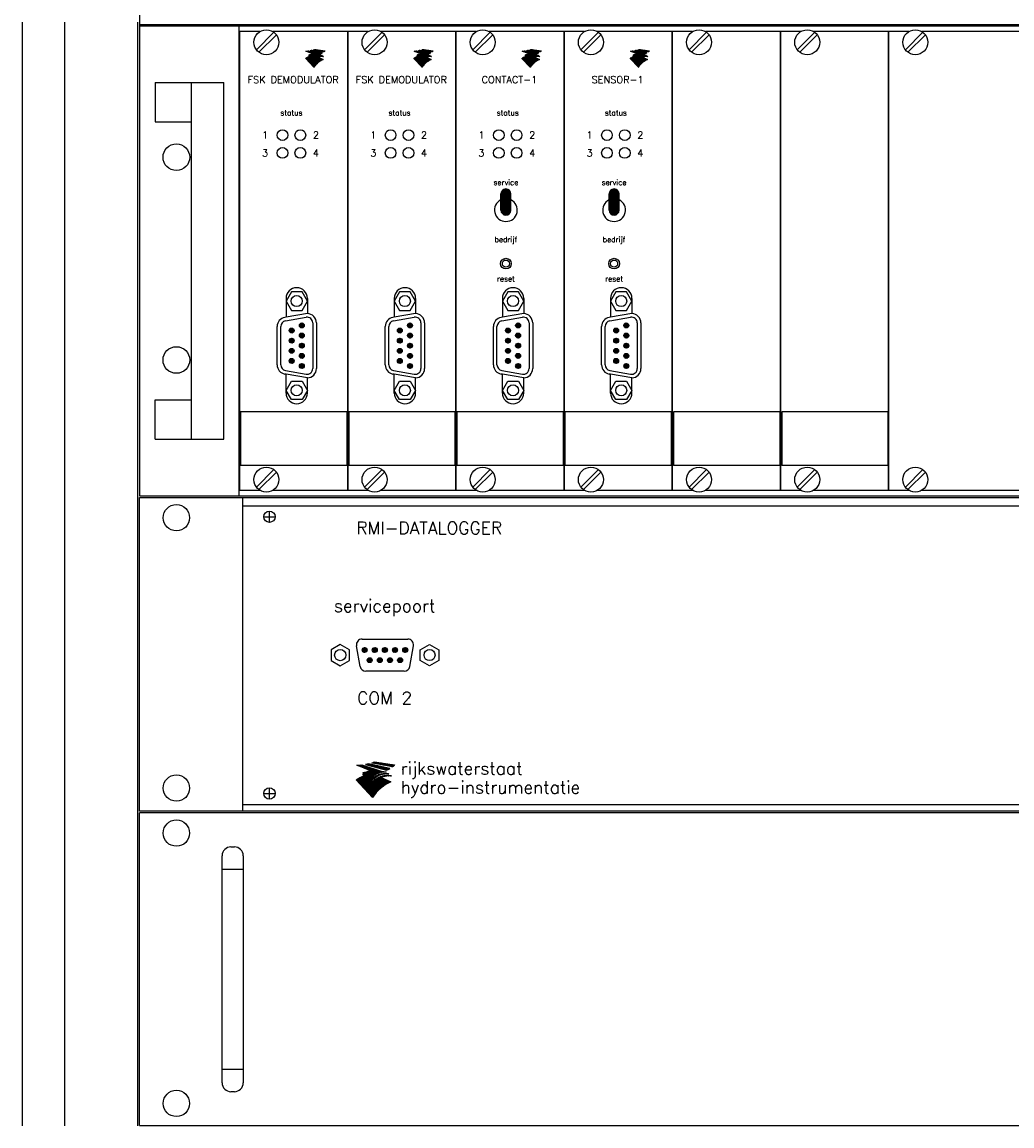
# Model space of a CAD drawing. Extents: x 0 to 599, y 0 to 420.
# Tile 4 of 10: x 85 to 141, y 299 to 361. Entities that reach past the tile are written whole.
import ezdxf
from ezdxf.enums import TextEntityAlignment as Align

# ---------------------------------------------------------------- set-up
doc = ezdxf.new("R2010")
doc.units = 0
doc.header["$MEASUREMENT"] = 0
doc.linetypes.add('HART', pattern=[11.25, 7.5, -1.25, 1.25, -1.25])
doc.layers.get('0').update_dxf_attribs({"linetype": 'CONTINUOUS'})
for name, color, linetype in [('L018', 7, 'CONTINUOUS'), ('L025', 4, 'CONTINUOUS'), ('L035', 2, 'CONTINUOUS'), ('T018', 7, 'CONTINUOUS')]:
    doc.layers.add(name, color=color, linetype=linetype)
doc.styles.add('ROMAND', font='ROMAND.shx')

# ---------------------------------------------------------------- blocks, each defined once
blk = doc.blocks.new('*X13')
at = {"color": 0}
for p, q in [((101.74, 137.09), (102.51, 137.86)), ((101.77, 137.41), (102.19, 137.83)), ((101.8, 136.87), (102.73, 137.8)), ((101.92, 136.71), (102.89, 137.68)), ((102.08, 136.58), (103.02, 137.52)), ((102.28, 136.5), (103.1, 137.32)), ((102.56, 136.51), (103.09, 137.04))]:
    blk.add_line(p, q, dxfattribs=at)
blk = doc.blocks.new('*X6')
at = {"color": 0}
for p, q in [((122.38, 22.4), (122.44, 22.45)), ((122.49, 22.37), (122.61, 22.48)), ((122.61, 22.34), (122.78, 22.52)), ((122.72, 22.31), (122.96, 22.55)), ((122.83, 22.28), (123.14, 22.59)), ((122.94, 22.25), (123.33, 22.64)), ((123.05, 22.22), (123.47, 22.64)), ((123.16, 22.18), (123.58, 22.61)), ((123.27, 22.15), (123.7, 22.58)), ((123.38, 22.12), (123.81, 22.56)), ((123.49, 22.09), (123.93, 22.53)), ((123.6, 22.06), (124.04, 22.5)), ((123.71, 22.03), (124.16, 22.48)), ((123.82, 22), (124.28, 22.45)), ((123.94, 21.97), (124.39, 22.43)), ((124.05, 21.94), (124.51, 22.4)), ((124.16, 21.91), (124.62, 22.37)), ((124.27, 21.88), (124.74, 22.35)), ((124.38, 21.85), (124.85, 22.32)), ((124.49, 21.82), (124.97, 22.29)), ((124.6, 21.79), (125.08, 22.27)), ((124.71, 21.76), (125.2, 22.24)), ((124.82, 21.73), (125.31, 22.22)), ((124.93, 21.7), (125.43, 22.19)), ((125.04, 21.66), (125.54, 22.16)), ((125.15, 21.63), (125.66, 22.14)), ((125.27, 21.6), (125.77, 22.11)), ((125.38, 21.57), (125.89, 22.08)), ((125.49, 21.54), (126, 22.06)), ((125.6, 21.51), (126.12, 22.03)), ((125.71, 21.48), (126.23, 22.01)), ((125.82, 21.45), (126.35, 21.98)), ((125.93, 21.42), (126.46, 21.95)), ((126.04, 21.39), (126.58, 21.93)), ((126.15, 21.36), (126.69, 21.9)), ((126.26, 21.33), (126.81, 21.87)), ((126.37, 21.3), (126.92, 21.85)), ((126.48, 21.27), (127.04, 21.82)), ((126.6, 21.24), (127.15, 21.8)), ((126.71, 21.21), (127.27, 21.77)), ((126.82, 21.18), (127.38, 21.74)), ((126.93, 21.14), (127.5, 21.72)), ((127.04, 21.11), (127.62, 21.69)), ((127.15, 21.08), (127.73, 21.66)), ((127.26, 21.05), (127.85, 21.64)), ((127.37, 21.02), (127.96, 21.61)), ((127.48, 20.99), (128.08, 21.59)), ((127.59, 20.96), (128.19, 21.56)), ((127.7, 20.93), (128.31, 21.53)), ((127.81, 20.9), (128.42, 21.51)), ((127.93, 20.87), (128.54, 21.48)), ((128.04, 20.84), (128.65, 21.45)), ((128.15, 20.81), (128.77, 21.43)), ((128.26, 20.78), (128.88, 21.4)), ((128.37, 20.75), (129, 21.38)), ((128.48, 20.72), (129.11, 21.35)), ((128.59, 20.69), (129.23, 21.32)), ((128.7, 20.66), (129.34, 21.3)), ((128.81, 20.62), (129.46, 21.27)), ((128.92, 20.59), (129.57, 21.24)), ((129.03, 20.56), (129.69, 21.22)), ((129.24, 20.63), (129.8, 21.19)), ((129.5, 20.75), (129.92, 21.17)), ((129.79, 20.89), (130.03, 21.14)), ((130.1, 21.07), (130.15, 21.11))]:
    blk.add_line(p, q, dxfattribs=at)
blk = doc.blocks.new('*X7')
at = {"color": 0}
for p, q in [((124.46, 22.92), (124.55, 23.01)), ((124.58, 22.9), (124.79, 23.11)), ((124.7, 22.88), (125.06, 23.23)), ((124.82, 22.86), (125.23, 23.27)), ((124.94, 22.83), (125.35, 23.25)), ((125.06, 22.81), (125.48, 23.23)), ((125.18, 22.79), (125.6, 23.21)), ((125.3, 22.77), (125.72, 23.19)), ((125.42, 22.74), (125.85, 23.17)), ((125.54, 22.72), (125.97, 23.16)), ((125.65, 22.7), (126.09, 23.14)), ((125.77, 22.68), (126.22, 23.12)), ((125.89, 22.66), (126.34, 23.1)), ((126.01, 22.63), (126.46, 23.08)), ((126.13, 22.61), (126.58, 23.06)), ((126.25, 22.59), (126.71, 23.05)), ((126.37, 22.57), (126.83, 23.03)), ((126.49, 22.54), (126.95, 23.01)), ((126.61, 22.52), (127.08, 22.99)), ((126.73, 22.5), (127.2, 22.97)), ((126.85, 22.48), (127.32, 22.95)), ((126.97, 22.46), (127.44, 22.93)), ((127.08, 22.43), (127.57, 22.92)), ((127.2, 22.41), (127.69, 22.9)), ((127.32, 22.39), (127.81, 22.88)), ((127.44, 22.37), (127.94, 22.86)), ((127.56, 22.34), (128.06, 22.84)), ((127.68, 22.32), (128.18, 22.82)), ((127.8, 22.3), (128.31, 22.8)), ((127.92, 22.28), (128.43, 22.79)), ((128.04, 22.25), (128.55, 22.77)), ((128.16, 22.23), (128.67, 22.75)), ((128.28, 22.21), (128.8, 22.73)), ((128.4, 22.19), (128.92, 22.71)), ((128.51, 22.17), (129.04, 22.69)), ((128.63, 22.14), (129.17, 22.68)), ((128.75, 22.12), (129.29, 22.66)), ((128.87, 22.1), (129.41, 22.64)), ((128.99, 22.08), (129.53, 22.62)), ((129.11, 22.05), (129.66, 22.6)), ((129.23, 22.03), (129.78, 22.58)), ((129.35, 22.01), (129.9, 22.56)), ((129.47, 21.99), (130.03, 22.55)), ((129.59, 21.96), (130.15, 22.53)), ((129.71, 21.94), (130.27, 22.51)), ((129.82, 21.92), (130.39, 22.49)), ((129.94, 21.9), (130.52, 22.47)), ((130.06, 21.88), (130.64, 22.45)), ((130.18, 21.85), (130.76, 22.43)), ((130.3, 21.83), (130.89, 22.42)), ((130.42, 21.81), (131.01, 22.4)), ((130.54, 21.79), (131.13, 22.38)), ((130.66, 21.76), (131.26, 22.36)), ((130.78, 21.74), (131.38, 22.34)), ((130.9, 21.72), (131.5, 22.32)), ((131.02, 21.7), (131.62, 22.31)), ((131.46, 22), (131.75, 22.29))]:
    blk.add_line(p, q, dxfattribs=at)
blk = doc.blocks.new('*X8')
at = {"color": 0}
for p, q in [((0.41, 10.45), (0.43, 10.47)), ((0.51, 10.41), (0.57, 10.47)), ((0.61, 10.37), (0.71, 10.47)), ((0.71, 10.33), (0.85, 10.47)), ((0.81, 10.29), (1, 10.47)), ((0.91, 10.25), (1.15, 10.48)), ((1.02, 10.21), (1.29, 10.49)), ((1.12, 10.17), (1.44, 10.49)), ((1.22, 10.13), (1.59, 10.5)), ((1.32, 10.09), (1.75, 10.52)), ((1.42, 10.04), (1.9, 10.53)), ((1.52, 10), (2.03, 10.52)), ((1.62, 9.96), (2.14, 10.48)), ((1.72, 9.92), (2.25, 10.45)), ((1.82, 9.88), (2.35, 10.41)), ((1.92, 9.84), (2.46, 10.38)), ((2.02, 9.8), (2.57, 10.35)), ((2.12, 9.76), (2.67, 10.31)), ((2.22, 9.72), (2.78, 10.28)), ((2.32, 9.68), (2.89, 10.24)), ((2.39, 7.2), (2.73, 7.54)), ((2.4, 7.35), (2.57, 7.52)), ((2.41, 7.5), (2.42, 7.51)), ((2.42, 7.79), (2.77, 8.14)), ((2.43, 9.64), (2.99, 10.21)), ((2.43, 7.94), (2.61, 8.13)), ((2.44, 8.09), (2.46, 8.12)), ((2.52, 7.19), (2.89, 7.56)), ((2.53, 9.6), (3.1, 10.17)), ((2.56, 7.79), (2.94, 8.17)), ((2.63, 9.56), (3.21, 10.14)), ((2.67, 7.2), (3.06, 7.59)), ((2.71, 7.8), (3.11, 8.2)), ((2.73, 9.52), (3.31, 10.1)), ((2.83, 9.48), (3.42, 10.07)), ((2.83, 7.21), (3.24, 7.63)), ((2.86, 7.81), (3.29, 8.24)), ((2.93, 9.43), (3.53, 10.03)), ((2.98, 7.23), (3.43, 7.67)), ((3.03, 9.39), (3.63, 10)), ((3.03, 7.84), (3.48, 8.29)), ((3.13, 9.35), (3.74, 9.96)), ((3.14, 7.25), (3.63, 7.73)), ((3.2, 7.87), (3.69, 8.35)), ((3.23, 9.31), (3.85, 9.93)), ((3.26, 6.51), (3.93, 7.18)), ((3.32, 7.28), (3.85, 7.81)), ((3.33, 9.27), (3.95, 9.89)), ((3.39, 7.91), (3.91, 8.44)), ((3.43, 9.23), (4.06, 9.86)), ((3.44, 6.55), (4.15, 7.26)), ((3.51, 7.33), (4.08, 7.9)), ((3.53, 9.19), (4.17, 9.82)), ((3.59, 7.97), (4.17, 8.55)), ((3.63, 9.15), (4.27, 9.79)), ((3.64, 6.61), (4.38, 7.35)), ((3.72, 7.4), (4.34, 8.02)), ((3.74, 9.11), (4.38, 9.75)), ((3.81, 8.05), (4.46, 8.71)), ((3.84, 9.07), (4.49, 9.72)), ((3.85, 6.68), (4.64, 7.47)), ((3.94, 9.03), (4.59, 9.68)), ((3.94, 7.47), (4.63, 8.17)), ((4.04, 8.99), (4.7, 9.65)), ((4.06, 8.16), (5.34, 9.44)), ((4.08, 6.76), (4.94, 7.62)), ((4.14, 8.95), (4.81, 9.61)), ((4.17, 7.57), (4.95, 8.35)), ((4.24, 8.91), (4.91, 9.58)), ((4.33, 6.88), (5.28, 7.82)), ((4.34, 8.87), (5.02, 9.54)), ((4.35, 8.31), (5.45, 9.41)), ((4.44, 8.82), (5.13, 9.51)), ((4.44, 7.69), (5.98, 9.23)), ((4.54, 8.78), (5.23, 9.48)), ((4.63, 7.03), (5.66, 8.07)), ((4.64, 6.19), (5.79, 7.34)), ((4.7, 8.52), (5.55, 9.37)), ((4.73, 7.85), (6.09, 9.2)), ((4.94, 8.62), (5.66, 9.34)), ((4.94, 6.36), (6.22, 7.63)), ((4.96, 7.23), (6.73, 8.99)), ((5.04, 8.58), (5.77, 9.3)), ((5.1, 8.07), (6.19, 9.16)), ((5.14, 8.54), (5.87, 9.27)), ((5.29, 6.56), (6.56, 7.83)), ((5.35, 7.47), (6.83, 8.95)), ((5.54, 8.37), (6.3, 9.13)), ((5.65, 8.33), (6.41, 9.09)), ((5.72, 6.85), (7.58, 8.71)), ((5.75, 8.29), (6.51, 9.06)), ((5.83, 5.97), (7.14, 7.28)), ((5.85, 8.25), (6.62, 9.02)), ((5.87, 7.85), (6.94, 8.92)), ((6.25, 8.09), (7.05, 8.88)), ((6.32, 6.32), (7.4, 7.4)), ((6.35, 8.05), (7.15, 8.85)), ((6.36, 7.35), (7.68, 8.67)), ((6.45, 8.01), (7.26, 8.81)), ((6.55, 7.97), (7.37, 8.78)), ((6.65, 7.92), (7.47, 8.74)), ((6.77, 7.62), (7.79, 8.64)), ((6.96, 6.82), (7.63, 7.49)), ((7.07, 7.77), (7.9, 8.61)), ((7.31, 7.88), (8, 8.57)), ((7.31, 7.03), (7.84, 7.56)), ((7.53, 7.96), (8.11, 8.54)), ((7.59, 7.17), (8.04, 7.62)), ((7.73, 8.02), (8.22, 8.5)), ((7.83, 7.26), (8.23, 7.66)), ((7.92, 8.06), (8.32, 8.47)), ((8.05, 7.34), (8.41, 7.7)), ((8.1, 8.1), (8.43, 8.43)), ((8.25, 7.4), (8.58, 7.73)), ((8.28, 8.14), (8.54, 8.4)), ((8.43, 7.44), (8.74, 7.75)), ((8.45, 8.16), (8.65, 8.37)), ((8.61, 8.19), (8.8, 8.37)), ((8.62, 7.49), (8.9, 7.77)), ((8.77, 8.2), (8.94, 8.37)), ((8.8, 7.52), (9.06, 7.79)), ((8.92, 8.21), (9.08, 8.37)), ((8.97, 7.55), (9.21, 7.8)), ((9.07, 8.22), (9.21, 8.37)), ((9.13, 7.58), (9.36, 7.8)), ((9.21, 8.22), (9.35, 8.36)), ((9.29, 7.59), (9.5, 7.8)), ((9.35, 8.22), (9.47, 8.34)), ((9.45, 7.61), (9.64, 7.8)), ((9.48, 8.21), (9.6, 8.33)), ((9.6, 7.62), (9.78, 7.8)), ((9.62, 8.2), (9.72, 8.31)), ((9.74, 8.19), (9.81, 8.25)), ((9.74, 7.62), (9.91, 7.79)), ((9.87, 8.17), (9.89, 8.19)), ((9.89, 7.62), (10.05, 7.78)), ((10.03, 7.62), (10.18, 7.77)), ((10.16, 7.62), (10.3, 7.76)), ((10.3, 7.61), (10.43, 7.74)), ((10.43, 7.6), (10.54, 7.71)), ((10.55, 7.58), (10.62, 7.65)), ((10.68, 7.57), (10.7, 7.59)), ((0.17, 5.68), (0.19, 5.7)), ((0.23, 5.61), (0.64, 6.01)), ((0.3, 5.54), (1, 6.24)), ((0.37, 5.46), (1.32, 6.41)), ((0.44, 5.39), (1.6, 6.55)), ((0.51, 5.32), (1.87, 6.68)), ((0.58, 5.24), (2.13, 6.8)), ((0.65, 5.17), (2.38, 6.91)), ((0.71, 5.1), (2.53, 6.92)), ((0.78, 5.03), (2.69, 6.93)), ((0.85, 4.95), (2.84, 6.94)), ((0.92, 4.88), (2.35, 6.31)), ((0.99, 4.81), (2.37, 6.19)), ((1.06, 4.73), (2.52, 6.19)), ((1.13, 4.66), (2.67, 6.2)), ((1.19, 4.59), (2.82, 6.22)), ((1.26, 4.51), (2.32, 5.57)), ((1.33, 4.44), (2.31, 5.42)), ((1.4, 4.37), (2.4, 5.37)), ((1.47, 4.3), (2.55, 5.38)), ((1.54, 4.22), (2.7, 5.39)), ((1.6, 4.15), (2.86, 5.4)), ((1.67, 4.08), (2.27, 4.68)), ((1.74, 4), (2.27, 4.53)), ((1.81, 3.93), (2.35, 4.47)), ((1.88, 3.86), (2.5, 4.48)), ((1.95, 3.79), (2.65, 4.49)), ((2.02, 3.71), (2.81, 4.5)), ((2.08, 3.64), (2.97, 4.52)), ((2.15, 3.57), (3.13, 4.54)), ((2.22, 3.49), (3.3, 4.57)), ((2.29, 3.42), (3.47, 4.6)), ((2.34, 4.75), (3.02, 5.42)), ((2.36, 3.35), (3.65, 4.64)), ((2.37, 5.62), (2.98, 6.24)), ((2.43, 3.27), (3.83, 4.68)), ((2.45, 6.41), (3.01, 6.97)), ((2.49, 4.75), (3.19, 5.45)), ((2.49, 3.2), (4.02, 4.73)), ((2.52, 5.63), (3.15, 6.26)), ((2.56, 3.13), (4.22, 4.79)), ((2.6, 6.42), (3.18, 6.99)), ((2.63, 3.06), (4.43, 4.85)), ((2.64, 4.76), (3.36, 5.48)), ((2.67, 5.64), (3.32, 6.29)), ((2.7, 2.98), (4.65, 4.94)), ((2.75, 6.43), (3.35, 7.03)), ((2.77, 2.91), (4.89, 5.03)), ((2.8, 4.78), (3.53, 5.51)), ((2.83, 5.66), (3.5, 6.32)), ((2.84, 2.84), (5.14, 5.14)), ((2.91, 6.45), (3.53, 7.07)), ((2.91, 2.76), (5.4, 5.26)), ((2.96, 4.79), (3.72, 5.56)), ((2.97, 2.69), (5.69, 5.41)), ((2.99, 5.68), (3.68, 6.37)), ((3.04, 2.62), (6, 5.58)), ((3.08, 6.48), (3.73, 7.12)), ((3.11, 2.55), (6.36, 5.79)), ((3.12, 4.82), (3.91, 5.61)), ((3.16, 5.71), (3.88, 6.42)), ((3.18, 2.47), (6.82, 6.11)), ((3.25, 2.4), (7.24, 6.39)), ((3.29, 4.85), (4.11, 5.66)), ((3.32, 2.33), (7.54, 6.55)), ((3.34, 5.74), (4.08, 6.48)), ((3.38, 2.25), (7.8, 6.67)), ((3.45, 2.18), (8.03, 6.76)), ((3.47, 4.89), (4.32, 5.73)), ((3.52, 2.11), (8.25, 6.84)), ((3.52, 5.78), (4.3, 6.56)), ((3.59, 2.03), (8.46, 6.9)), ((3.66, 1.96), (8.65, 6.95)), ((3.66, 4.93), (4.54, 5.81)), ((3.71, 5.83), (4.53, 6.65)), ((3.73, 1.89), (8.32, 6.48)), ((3.8, 1.82), (8.41, 6.43)), ((3.86, 1.74), (8.51, 6.39)), ((3.86, 4.99), (4.78, 5.91)), ((3.92, 5.9), (4.79, 6.77)), ((3.93, 1.67), (8.61, 6.35)), ((4, 1.6), (8.71, 6.3)), ((4.06, 5.05), (5.04, 6.03)), ((4.07, 1.52), (8.8, 6.26)), ((4.14, 5.98), (5.08, 6.91)), ((4.14, 1.45), (8.9, 6.21)), ((4.21, 1.38), (9, 6.17)), ((4.27, 1.31), (9.09, 6.12)), ((4.29, 5.13), (5.32, 6.17)), ((4.34, 1.23), (9.19, 6.08)), ((4.37, 6.07), (5.42, 7.12)), ((4.41, 1.16), (9.29, 6.04)), ((4.48, 1.09), (9.39, 5.99)), ((4.53, 5.23), (5.64, 6.35)), ((4.55, 1.01), (9.48, 5.95)), ((4.62, 0.94), (9.58, 5.9)), ((4.69, 0.87), (9.68, 5.86)), ((4.75, 0.79), (9.78, 5.82)), ((4.79, 5.36), (5.99, 6.56)), ((4.82, 0.72), (9.87, 5.77)), ((4.89, 0.65), (9.97, 5.73)), ((4.96, 0.58), (10.07, 5.68)), ((5.03, 0.5), (10.16, 5.64)), ((5.1, 5.52), (6.48, 6.9)), ((5.1, 0.43), (10.26, 5.6)), ((5.17, 0.36), (10.36, 5.55)), ((5.23, 0.28), (10.46, 5.51)), ((5.45, 5.73), (6.85, 7.13)), ((7.91, 2.82), (10.55, 5.46)), ((8.38, 6.55), (8.84, 7)), ((8.6, 6.62), (9.02, 7.04)), ((8.69, 3.46), (10.65, 5.42)), ((8.81, 6.69), (9.19, 7.07)), ((9.01, 6.74), (9.36, 7.1)), ((9.2, 6.79), (9.53, 7.12)), ((9.2, 3.82), (10.75, 5.37)), ((9.38, 6.83), (9.69, 7.14)), ((9.55, 6.87), (9.84, 7.16)), ((9.61, 4.09), (10.85, 5.33)), ((9.72, 6.9), (10, 7.17)), ((9.89, 6.92), (10.14, 7.17)), ((9.97, 4.32), (10.94, 5.29)), ((10.05, 6.94), (10.29, 7.18)), ((10.21, 6.95), (10.43, 7.18)), ((10.3, 4.5), (11.04, 5.24)), ((10.36, 6.97), (10.57, 7.18)), ((10.51, 6.97), (10.71, 7.17)), ((10.6, 4.66), (11.14, 5.2)), ((10.65, 6.98), (10.84, 7.16)), ((10.8, 6.98), (10.97, 7.15)), ((10.89, 4.81), (11.23, 5.15)), ((10.94, 6.98), (11.09, 7.13)), ((11.07, 6.97), (11.22, 7.12)), ((11.16, 4.93), (11.33, 5.11)), ((11.2, 6.96), (11.34, 7.1)), ((11.33, 6.95), (11.43, 7.05)), ((11.41, 5.05), (11.43, 5.07)), ((11.46, 6.93), (11.51, 6.99)), ((11.58, 6.91), (11.59, 6.93)), ((5.3, 0.21), (6.75, 1.65)), ((5.37, 0.14), (6.11, 0.88)), ((5.44, 0.06), (5.75, 0.37))]:
    blk.add_line(p, q, dxfattribs=at)
blk = doc.blocks.new('RIKZLOGO')
at = {"layer": 'L018'}
for points in [[(2.6, 9.26), (8.48, 7.64, 0.030795), (9.44, 8.12), (3.56, 9.46, -0.019263)], [(5.08, 10), (10.82, 9.14, -0.035988), (10.21, 8.62), (4.4, 9.71, 0.037759)], [(8.46, 7.07, 0.096785), (6.79, 7, 0.112197), (5.38, 6.38, -0.053563), (4.02, 5.44, -0.118977), (1.87, 4.87), (1.86, 4.65, 0.119963), (4.55, 5.39, 0.023106), (5.18, 5.76, -0.122288), (7.14, 6.67, -0.085653), (8.96, 6.7), (9.16, 6.55, 0.099961), (7.16, 6.45, 0.132183), (5.44, 5.55, -0.038085), (4.43, 4.88, -0.13681), (1.83, 4.11), (1.82, 3.87, 0.080811), (3.82, 4.25, 0.058894), (5.63, 5.19, -0.082225), (6.8, 5.85, -0.092855), (8.97, 6.22, -0.043537), (9.72, 6.14), (9.93, 5.98, 0.043537), (9.18, 6.05, 0.092855), (7.02, 5.63), (9.77, 4.38, 0.150009), (4.62, 0), (0, 4.93, -0.041294), (1.09, 5.6, -0.010407), (1.92, 5.99, 0.132383), (4.35, 6.73, 0.030321), (4.97, 7.13), (4.64, 7.26, -0.11427), (2.64, 6.29, -0.024949), (1.93, 6.22), (1.94, 6.51, 0.11191), (3.77, 7.03, 0.032243), (4.37, 7.37), (4.09, 7.49, -0.04183), (3.36, 7.06, -0.112427), (1.95, 6.75), (1.97, 7.03, 0.126525), (3.82, 7.6), (0.18, 9.07, 0.026013), (1.57, 9.13), (7.33, 7.25, -0.052836), (8.28, 7.2)], [(4.42, 6.09), (4.99, 6.43, -0.043255), (5.66, 6.85), (5.22, 7.03, -0.05292), (3.87, 6.09, -0.124489), (1.9, 5.55), (1.89, 5.36, 0.129366)]]:
    blk.add_lwpolyline(points, format="xyb", close=True, dxfattribs=at)
at = {"layer": 'L018', "xscale": 0.8664800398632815, "yscale": 0.8664800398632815, "zscale": 0.8664800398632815}
for name, p in [('*X6', (-103.35, -10.17)), ('*X7', (-103.35, -10.17)), ('*X8', (-0.14, 0))]:
    blk.add_blockref(name, p, dxfattribs=at)
blk = doc.blocks.new('*X12')
at = {"color": 0}
for p, q in [((97.6, 174.53), (98.97, 175.9)), ((97.6, 174.25), (99.23, 175.88)), ((97.6, 173.97), (99.46, 175.82)), ((97.6, 173.68), (99.65, 175.74)), ((97.6, 173.4), (99.83, 175.63)), ((97.6, 173.12), (99.98, 175.5)), ((97.6, 172.84), (100.11, 175.35)), ((97.6, 172.55), (100.22, 175.18)), ((97.6, 172.27), (100.31, 174.98)), ((97.6, 171.99), (100.38, 174.76)), ((97.6, 171.7), (100.4, 174.5)), ((97.6, 171.42), (100.4, 174.22)), ((97.6, 171.14), (100.4, 173.94)), ((97.6, 170.86), (100.4, 173.66)), ((97.6, 170.57), (100.4, 173.37)), ((97.65, 174.86), (98.64, 175.85)), ((97.6, 170.29), (100.4, 173.09)), ((97.6, 170.01), (100.4, 172.81)), ((97.62, 169.75), (100.4, 172.52)), ((97.68, 169.53), (100.4, 172.24)), ((97.77, 169.33), (100.4, 171.96)), ((97.88, 169.16), (100.4, 171.68)), ((98.01, 169.01), (100.4, 171.39)), ((98.17, 168.88), (100.4, 171.11)), ((98.34, 168.77), (100.4, 170.83)), ((98.53, 168.68), (100.4, 170.54)), ((98.76, 168.62), (100.4, 170.26)), ((99.02, 168.6), (100.4, 169.98)), ((99.35, 168.64), (100.36, 169.65))]:
    blk.add_line(p, q, dxfattribs=at)
blk = doc.blocks.new('*X20')
at = {"color": 0}
for p, q in [((101.74, 137.09), (102.51, 137.86)), ((101.77, 137.41), (102.19, 137.83)), ((101.8, 136.87), (102.73, 137.8)), ((101.92, 136.71), (102.89, 137.68)), ((102.08, 136.58), (103.02, 137.52)), ((102.28, 136.5), (103.1, 137.32)), ((102.56, 136.51), (103.09, 137.04))]:
    blk.add_line(p, q, dxfattribs=at)

msp = doc.modelspace()

# ---------------------------------------------------------------- linework, layer by layer
at = {"layer": 'L018'}
for p, q in [((97.049, 334.177), (97.049, 360.673)), ((97.067, 334.493), (97.067, 360.356)), ((97.067, 360.356), (97.067, 334.493)), ((97.067, 334.493), (97.067, 360.356)), ((97.067, 360.356), (97.067, 334.493)), ((97.067, 360.356), (97.067, 334.493)), ((97.067, 334.493), (97.067, 360.356)), ((98.214, 360.356), (97.067, 360.356)), ((97.067, 360.356), (97.067, 360.155)), ((98.013, 359.33), (98.999, 360.316)), ((103.166, 360.356), (98.94, 360.356)), ((103.166, 334.493), (103.166, 360.356)), ((103.166, 360.356), (103.166, 334.493)), ((103.166, 334.493), (103.166, 360.356)), ((103.166, 334.493), (103.166, 360.356)), ((103.166, 360.356), (103.166, 334.493)), ((104.312, 360.356), (103.166, 360.356)), ((104.111, 359.33), (105.097, 360.316)), ((109.264, 360.356), (105.038, 360.356)), ((109.264, 334.493), (109.264, 360.356)), ((109.264, 360.356), (109.264, 334.493)), ((109.264, 334.493), (109.264, 360.356)), ((109.264, 334.493), (109.264, 360.356)), ((109.264, 360.356), (109.264, 334.493)), ((110.411, 360.356), (109.264, 360.356)), ((110.21, 359.33), (111.196, 360.316)), ((115.363, 360.356), (111.137, 360.356)), ((115.363, 334.493), (115.363, 360.356)), ((115.363, 360.356), (115.363, 334.493)), ((115.363, 334.493), (115.363, 360.356)), ((115.363, 334.493), (115.363, 360.356)), ((115.363, 360.356), (115.363, 334.493)), ((115.363, 360.356), (115.363, 334.493)), ((116.509, 360.356), (115.363, 360.356)), ((116.509, 360.356), (115.363, 360.356)), ((116.308, 359.33), (117.294, 360.316)), ((117.294, 360.316), (116.308, 359.33)), ((121.461, 360.356), (117.235, 360.356)), ((121.461, 360.356), (117.235, 360.356)), ((121.461, 360.356), (121.461, 334.493)), ((122.608, 360.356), (121.461, 360.356)), ((122.608, 360.356), (121.461, 360.356)), ((121.461, 360.356), (121.461, 334.493)), ((121.461, 334.493), (121.461, 360.356)), ((121.461, 360.356), (121.461, 334.493)), ((121.461, 334.493), (121.461, 360.356)), ((121.461, 334.493), (121.461, 360.356)), ((121.461, 360.356), (121.461, 334.493)), ((121.461, 334.493), (121.461, 360.356)), ((122.407, 359.33), (123.393, 360.316)), ((123.393, 360.316), (122.407, 359.33)), ((127.56, 360.356), (123.334, 360.356)), ((127.56, 360.356), (123.334, 360.356)), ((127.56, 360.356), (127.56, 334.493)), ((128.707, 360.356), (127.56, 360.356)), ((128.707, 360.356), (127.56, 360.356)), ((127.56, 360.356), (127.56, 334.493)), ((127.56, 334.493), (127.56, 360.356)), ((127.56, 360.356), (127.56, 334.493)), ((127.56, 334.493), (127.56, 360.356)), ((127.56, 334.493), (127.56, 360.356)), ((127.56, 360.356), (127.56, 334.493)), ((127.56, 334.493), (127.56, 360.356)), ((129.491, 360.316), (128.505, 359.33)), ((128.505, 359.33), (129.491, 360.316)), ((134.805, 360.356), (129.432, 360.356)), ((133.658, 360.356), (129.432, 360.356)), ((133.658, 360.356), (129.432, 360.356)), ((133.658, 334.493), (133.658, 360.356)), ((133.658, 360.356), (133.658, 334.493)), ((133.658, 334.493), (133.658, 360.356)), ((133.658, 334.493), (133.658, 360.356)), ((133.658, 360.356), (133.658, 334.493)), ((133.658, 334.493), (133.658, 360.356)), ((133.658, 360.356), (133.658, 334.493)), ((134.805, 360.356), (133.658, 360.356)), ((134.805, 360.356), (133.658, 360.356)), ((134.604, 359.33), (135.59, 360.316)), ((162.286, 360.356), (135.531, 360.356)), ((139.757, 360.356), (135.531, 360.356)), ((98.155, 359.188), (99.141, 360.174)), ((104.253, 359.188), (105.239, 360.174)), ((110.352, 359.188), (111.338, 360.174)), ((116.45, 359.188), (117.437, 360.174)), ((116.45, 359.188), (117.437, 360.174)), ((122.549, 359.188), (123.535, 360.174)), ((122.549, 359.188), (123.535, 360.174)), ((128.648, 359.188), (129.634, 360.174)), ((128.648, 359.188), (129.634, 360.174)), ((134.746, 359.188), (135.732, 360.174)), ((92.312, 357.478), (96.167, 357.478)), ((92.312, 357.478), (92.312, 355.264)), ((94.356, 337.371), (94.356, 357.478)), ((96.167, 337.371), (96.167, 357.478)), ((92.312, 355.264), (94.356, 355.264)), ((111.8, 350.292), (111.8, 351.198)), ((112.364, 350.292), (112.364, 351.198)), ((117.899, 350.292), (117.899, 351.198)), ((118.462, 350.292), (118.462, 351.198)), ((97.067, 350.795), (97.067, 334.493)), ((99.684, 345.311), (99.684, 344.254)), ((100.891, 345.311), (100.891, 344.455)), ((105.782, 345.311), (105.782, 344.254)), ((106.99, 345.311), (106.99, 344.455)), ((111.881, 345.311), (111.881, 344.254)), ((113.088, 345.311), (113.088, 344.455)), ((117.979, 345.311), (117.979, 344.254)), ((119.187, 345.311), (119.187, 344.455)), ((99.684, 344.254), (99.613, 344.242)), ((99.648, 344.044), (100.815, 344.25)), ((100.891, 344.455), (99.684, 344.254)), ((105.782, 344.254), (105.712, 344.242)), ((105.747, 344.044), (106.914, 344.25)), ((106.99, 344.455), (105.782, 344.254)), ((111.881, 344.254), (111.81, 344.242)), ((111.845, 344.044), (113.012, 344.25)), ((113.088, 344.455), (111.881, 344.254)), ((117.979, 344.254), (117.909, 344.242)), ((117.944, 344.044), (119.111, 344.25)), ((119.187, 344.455), (117.979, 344.254)), ((99.181, 341.561), (99.181, 343.727)), ((99.382, 341.561), (99.382, 343.727)), ((101.193, 343.932), (101.193, 341.356)), ((101.395, 343.932), (101.395, 341.356)), ((105.279, 341.561), (105.279, 343.727)), ((105.48, 341.561), (105.48, 343.727)), ((107.292, 343.932), (107.292, 341.356)), ((107.493, 343.932), (107.493, 341.356)), ((111.378, 341.561), (111.378, 343.727)), ((111.579, 341.561), (111.579, 343.727)), ((113.39, 343.932), (113.39, 341.356)), ((113.592, 343.932), (113.592, 341.356)), ((117.476, 341.561), (117.476, 343.727)), ((117.677, 341.561), (117.677, 343.727)), ((119.489, 343.932), (119.489, 341.356)), ((119.69, 343.932), (119.69, 341.356)), ((99.684, 341.034), (99.613, 341.046)), ((99.648, 341.244), (100.815, 341.038)), ((100.891, 340.833), (99.684, 341.034)), ((99.684, 339.977), (99.684, 341.034)), ((105.782, 341.034), (105.712, 341.046)), ((105.747, 341.244), (106.914, 341.038)), ((105.782, 339.977), (105.782, 341.034)), ((106.99, 340.833), (105.782, 341.034)), ((111.881, 341.034), (111.81, 341.046)), ((111.845, 341.244), (113.012, 341.038)), ((111.881, 339.977), (111.881, 341.034)), ((113.088, 340.833), (111.881, 341.034)), ((117.979, 341.034), (117.909, 341.046)), ((117.944, 341.244), (119.111, 341.038)), ((117.979, 339.977), (117.979, 341.034)), ((119.187, 340.833), (117.979, 341.034)), ((100.891, 339.977), (100.891, 340.833)), ((106.99, 339.977), (106.99, 340.833)), ((113.088, 339.977), (113.088, 340.833)), ((119.187, 339.977), (119.187, 340.833)), ((92.312, 339.585), (94.356, 339.585)), ((92.312, 337.371), (92.312, 339.585)), ((103.105, 338.921), (97.118, 338.921)), ((97.118, 338.921), (97.118, 335.901)), ((103.105, 338.921), (103.105, 335.901)), ((109.204, 338.921), (103.216, 338.921)), ((103.216, 338.921), (103.216, 335.901)), ((109.204, 338.921), (109.204, 335.901)), ((115.302, 338.921), (109.315, 338.921)), ((109.315, 338.921), (109.315, 335.901)), ((115.302, 338.921), (115.302, 335.901)), ((121.401, 338.921), (115.413, 338.921)), ((115.413, 338.921), (115.413, 335.901)), ((121.401, 338.921), (121.401, 335.901)), ((127.52, 338.919), (121.533, 338.919)), ((121.533, 338.919), (121.533, 335.9)), ((127.52, 338.919), (127.52, 335.9)), ((133.619, 338.919), (127.631, 338.919)), ((127.631, 338.919), (127.631, 335.9)), ((133.619, 338.919), (133.619, 335.9)), ((92.312, 337.371), (96.167, 337.371)), ((103.105, 335.901), (97.118, 335.901)), ((98.013, 334.675), (98.999, 335.661)), ((98.155, 334.532), (99.141, 335.518)), ((109.204, 335.901), (103.216, 335.901)), ((104.111, 334.675), (105.097, 335.661)), ((104.253, 334.532), (105.239, 335.518)), ((115.302, 335.901), (109.315, 335.901)), ((110.21, 334.675), (111.196, 335.661)), ((110.352, 334.532), (111.338, 335.518)), ((121.401, 335.901), (115.413, 335.901)), ((116.308, 334.675), (117.294, 335.661)), ((116.308, 334.675), (117.294, 335.661)), ((116.45, 334.532), (117.437, 335.518)), ((117.437, 335.518), (116.45, 334.532)), ((127.52, 335.9), (121.533, 335.9)), ((122.407, 334.675), (123.393, 335.661)), ((122.407, 334.675), (123.393, 335.661)), ((122.549, 334.532), (123.535, 335.518)), ((123.535, 335.518), (122.549, 334.532)), ((133.619, 335.9), (127.631, 335.9)), ((128.505, 334.675), (129.491, 335.661)), ((128.505, 334.675), (129.491, 335.661)), ((129.634, 335.518), (128.648, 334.532)), ((128.648, 334.532), (129.634, 335.518)), ((134.604, 334.675), (135.59, 335.661)), ((134.746, 334.532), (135.732, 335.518)), ((97.067, 334.493), (98.214, 334.493)), ((97.067, 334.493), (98.214, 334.493)), ((98.94, 334.493), (103.166, 334.493)), ((103.166, 334.493), (104.312, 334.493)), ((105.038, 334.493), (109.264, 334.493)), ((109.264, 334.493), (110.411, 334.493)), ((111.137, 334.493), (115.363, 334.493)), ((115.363, 334.493), (116.509, 334.493)), ((115.363, 334.493), (116.509, 334.493)), ((117.235, 334.493), (121.461, 334.493)), ((121.461, 334.493), (122.608, 334.493)), ((121.461, 334.493), (122.608, 334.493)), ((123.334, 334.493), (127.56, 334.493)), ((127.56, 334.493), (128.707, 334.493)), ((127.56, 334.493), (128.707, 334.493)), ((129.432, 334.493), (134.805, 334.493)), ((129.432, 334.493), (133.658, 334.493)), ((133.658, 334.493), (134.805, 334.493)), ((133.658, 334.493), (134.805, 334.493)), ((135.531, 334.493), (162.279, 334.493)), ((135.531, 334.493), (139.757, 334.493)), ((97.244, 316.397), (97.244, 334.09)), ((97.244, 333.623), (182.544, 333.623)), ((103.971, 326.109), (106.548, 326.109)), ((103.86, 324.563), (103.654, 325.731)), ((106.659, 324.563), (106.865, 325.731)), ((106.342, 324.297), (104.177, 324.297)), ((97.244, 316.783), (182.544, 316.783)), ((96.58, 314.39), (96.77, 314.39)), ((96.08, 301.09), (96.08, 313.89)), ((97.27, 313.89), (97.27, 301.09)), ((96.08, 313.14), (97.27, 313.14)), ((97.27, 301.84), (96.08, 301.84)), ((96.35, 300.925), (96.35, 300.925)), ((96.77, 300.59), (96.58, 300.59))]:
    msp.add_line(p, q, dxfattribs=at)
at = {"layer": 'L018', "linetype": 'HART'}
for p, q in [((98.428, 333.003), (99.068, 333.003)), ((98.748, 332.683), (98.748, 333.323)), ((98.428, 317.403), (99.068, 317.403)), ((98.748, 317.083), (98.748, 317.723))]:
    msp.add_line(p, q, dxfattribs=at)
at = {"layer": 'L018'}
for points in [[(99.986, 345.683), (99.684, 345.16), (99.986, 344.637), (100.589, 344.637), (100.891, 345.16), (100.589, 345.683)], [(106.084, 345.683), (105.782, 345.16), (106.084, 344.637), (106.688, 344.637), (106.99, 345.16), (106.688, 345.683)], [(112.183, 345.683), (111.881, 345.16), (112.183, 344.637), (112.787, 344.637), (113.088, 345.16), (112.787, 345.683)], [(118.281, 345.683), (117.979, 345.16), (118.281, 344.637), (118.885, 344.637), (119.187, 345.16), (118.885, 345.683)], [(99.986, 339.605), (99.684, 340.128), (99.986, 340.651), (100.589, 340.651), (100.891, 340.128), (100.589, 339.605)], [(106.084, 339.605), (105.782, 340.128), (106.084, 340.651), (106.688, 340.651), (106.99, 340.128), (106.688, 339.605)], [(112.183, 339.605), (111.881, 340.128), (112.183, 340.651), (112.787, 340.651), (113.088, 340.128), (112.787, 339.605)], [(118.281, 339.605), (117.979, 340.128), (118.281, 340.651), (118.885, 340.651), (119.187, 340.128), (118.885, 339.605)], [(102.221, 324.901), (102.744, 324.599), (103.267, 324.901), (103.267, 325.505), (102.744, 325.807), (102.221, 325.505)], [(108.298, 324.901), (107.775, 324.599), (107.252, 324.901), (107.252, 325.505), (107.775, 325.807), (108.298, 325.505)]]:
    msp.add_lwpolyline(points, close=True, dxfattribs=at)
for centre, radius in [((98.577, 359.752), 0.704), ((104.675, 359.752), 0.704), ((110.774, 359.752), 0.704), ((116.872, 359.752), 0.704), ((116.872, 359.752), 0.704), ((122.971, 359.752), 0.704), ((122.971, 359.752), 0.704), ((129.069, 359.752), 0.704), ((129.069, 359.752), 0.704), ((135.168, 359.752), 0.704), ((99.483, 354.519), 0.302), ((100.489, 354.519), 0.302), ((105.581, 354.519), 0.302), ((106.587, 354.519), 0.302), ((111.68, 354.519), 0.302), ((112.686, 354.519), 0.302), ((117.778, 354.519), 0.302), ((118.784, 354.519), 0.302), ((99.483, 353.513), 0.302), ((100.489, 353.513), 0.302), ((105.581, 353.513), 0.302), ((106.587, 353.513), 0.302), ((111.68, 353.513), 0.302), ((112.686, 353.513), 0.302), ((117.778, 353.513), 0.302), ((118.784, 353.513), 0.302), ((112.082, 347.273), 0.302), ((112.082, 347.273), 0.201), ((118.181, 347.273), 0.302), ((118.181, 347.273), 0.201), ((100.288, 345.16), 0.312), ((106.386, 345.16), 0.312), ((112.485, 345.16), 0.312), ((118.583, 345.16), 0.312), ((100.002, 343.501), 0.139), ((100.573, 343.787), 0.139), ((106.1, 343.501), 0.139), ((106.672, 343.787), 0.139), ((112.199, 343.501), 0.139), ((112.77, 343.787), 0.139), ((118.297, 343.501), 0.139), ((118.869, 343.787), 0.139), ((100.002, 342.93), 0.139), ((100.573, 343.216), 0.139), ((106.1, 342.93), 0.139), ((106.672, 343.216), 0.139), ((112.199, 342.93), 0.139), ((112.77, 343.216), 0.139), ((118.297, 342.93), 0.139), ((118.869, 343.216), 0.139), ((100.002, 342.358), 0.139), ((100.573, 342.644), 0.139), ((106.1, 342.358), 0.139), ((106.672, 342.644), 0.139), ((112.199, 342.358), 0.139), ((112.77, 342.644), 0.139), ((118.297, 342.358), 0.139), ((118.869, 342.644), 0.139), ((100.002, 341.787), 0.139), ((100.573, 342.072), 0.139), ((106.1, 341.787), 0.139), ((106.672, 342.072), 0.139), ((112.199, 341.787), 0.139), ((112.77, 342.072), 0.139), ((118.297, 341.787), 0.139), ((118.869, 342.072), 0.139), ((100.573, 341.501), 0.139), ((106.672, 341.501), 0.139), ((112.77, 341.501), 0.139), ((118.869, 341.501), 0.139), ((100.288, 340.128), 0.312), ((106.386, 340.128), 0.312), ((112.485, 340.128), 0.312), ((118.583, 340.128), 0.312), ((98.577, 335.096), 0.704), ((104.675, 335.096), 0.704), ((110.774, 335.096), 0.704), ((116.872, 335.096), 0.704), ((116.872, 335.096), 0.704), ((122.971, 335.096), 0.704), ((122.971, 335.096), 0.704), ((129.069, 335.096), 0.704), ((129.069, 335.096), 0.704), ((135.168, 335.096), 0.704), ((102.744, 325.203), 0.32), ((102.744, 325.203), 0.32), ((102.744, 325.203), 0.32), ((104.116, 325.489), 0.139), ((104.688, 325.489), 0.139), ((105.259, 325.489), 0.139), ((105.831, 325.489), 0.139), ((106.403, 325.489), 0.139), ((107.775, 325.203), 0.312), ((104.402, 324.917), 0.139), ((104.974, 324.917), 0.139), ((105.545, 324.917), 0.139), ((106.117, 324.917), 0.139)]:
    msp.add_circle(centre, radius, dxfattribs=at)
for centre, radius, start, end in [((112.082, 351.198), 0.282, 0, 180), ((118.181, 351.198), 0.282, 0, 180), ((112.082, 350.292), 0.644, 115.94448, 64.05552), ((118.181, 350.292), 0.644, 115.94448, 64.05552), ((112.082, 350.292), 0.282, 180, 0), ((118.181, 350.292), 0.282, 180, 0), ((100.288, 345.311), 0.604, 0, 180), ((106.386, 345.311), 0.604, 0, 180), ((112.485, 345.311), 0.604, 0, 180), ((118.583, 345.311), 0.604, 0, 180), ((99.704, 343.727), 0.523, 100, 180), ((100.871, 343.932), 0.322, 0, 100), ((100.871, 343.932), 0.523, 0, 87.79577), ((105.802, 343.727), 0.523, 100, 180), ((106.97, 343.932), 0.322, 0, 100), ((106.97, 343.932), 0.523, 0, 87.79577), ((111.901, 343.727), 0.523, 100, 180), ((113.068, 343.932), 0.322, 0, 100), ((113.068, 343.932), 0.523, 0, 87.79577), ((117.999, 343.727), 0.523, 100, 180), ((119.167, 343.932), 0.322, 0, 100), ((119.167, 343.932), 0.523, 0, 87.79577), ((99.704, 343.727), 0.322, 100, 180), ((105.802, 343.727), 0.322, 100, 180), ((111.901, 343.727), 0.322, 100, 180), ((117.999, 343.727), 0.322, 100, 180), ((99.704, 341.561), 0.523, 180, 260), ((99.704, 341.561), 0.322, 180, 260), ((100.871, 341.356), 0.322, 260, 0), ((100.871, 341.356), 0.523, 272.20423, 0), ((105.802, 341.561), 0.523, 180, 260), ((105.802, 341.561), 0.322, 180, 260), ((106.97, 341.356), 0.322, 260, 0), ((106.97, 341.356), 0.523, 272.20423, 0), ((111.901, 341.561), 0.523, 180, 260), ((111.901, 341.561), 0.322, 180, 260), ((113.068, 341.356), 0.322, 260, 0), ((113.068, 341.356), 0.523, 272.20423, 0), ((117.999, 341.561), 0.523, 180, 260), ((117.999, 341.561), 0.322, 180, 260), ((119.167, 341.356), 0.322, 260, 0), ((119.167, 341.356), 0.523, 272.20423, 0), ((100.288, 339.977), 0.604, 180, 0), ((106.386, 339.977), 0.604, 180, 0), ((112.485, 339.977), 0.604, 180, 0), ((118.583, 339.977), 0.604, 180, 0), ((103.971, 325.787), 0.322, 90, 190), ((106.548, 325.787), 0.322, 350, 90), ((104.177, 324.619), 0.322, 190, 270), ((106.342, 324.619), 0.322, 270, 350), ((96.58, 313.89), 0.5, 90, 180), ((96.77, 313.89), 0.5, 0, 90), ((96.58, 301.09), 0.5, 180, 270), ((96.77, 301.09), 0.5, 270, 0)]:
    msp.add_arc(centre, radius, start, end, dxfattribs=at)
at = {"layer": 'L025', "linetype": 'Continuous'}
for centre in [(98.748, 333.003), (98.748, 317.403)]:
    msp.add_circle(centre, 0.32, dxfattribs=at)
at = {"layer": 'L035'}
for p, q in [((91.422, 387.428), (91.422, 360.76)), ((91.422, 360.758), (91.422, 334.177)), ((91.422, 316.397), (91.422, 334.09)), ((188.578, 316.397), (91.422, 316.397)), ((188.578, 316.31), (91.422, 316.31))]:
    msp.add_line(p, q, dxfattribs=at)
at = {"layer": 'L035', "linetype": 'Continuous'}
for p, q in [((91.422, 360.76), (188.578, 360.76)), ((91.422, 360.673), (188.578, 360.673)), ((91.422, 334.177), (188.578, 334.177)), ((91.422, 334.09), (188.578, 334.09)), ((91.422, 298.69), (91.422, 316.31)), ((91.422, 298.69), (188.578, 298.69))]:
    msp.add_line(p, q, dxfattribs=at)
for points in [[(84.8, 360.89), (84.8, 352)], [(87.2, 360.89), (87.2, 352)], [(91.3, 360.89), (91.3, 352)], [(84.8, 352), (84.8, 343.11)], [(87.2, 352), (87.2, 343.11)], [(91.3, 352), (91.3, 343.11)], [(84.8, 343.11), (84.8, 334.22)], [(87.2, 343.11), (87.2, 334.22)], [(91.3, 343.11), (91.3, 334.22)], [(84.8, 334.22), (84.8, 325.33)], [(87.2, 334.22), (87.2, 325.33)], [(91.3, 334.22), (91.3, 325.33)], [(84.8, 325.33), (84.8, 316.44)], [(87.2, 325.33), (87.2, 316.44)], [(91.3, 325.33), (91.3, 316.44)], [(84.8, 316.44), (84.8, 307.55)], [(87.2, 316.44), (87.2, 307.55)], [(91.3, 316.44), (91.3, 307.55)], [(84.8, 307.55), (84.8, 298.66)], [(87.2, 307.55), (87.2, 298.66)], [(91.3, 307.55), (91.3, 298.66)]]:
    msp.add_lwpolyline(points, dxfattribs=at)
for centre, radius in [((93.5, 353.27), 0.751), ((93.5, 341.84), 0.751), ((93.5, 332.95), 0.744), ((93.5, 317.71), 0.744), ((93.5, 315.17), 0.744), ((93.5, 299.93), 0.744)]:
    msp.add_circle(centre, radius, dxfattribs=at)

# ---------------------------------------------------------------- block references
at = {"layer": 'L018'}
for name, p, xscale, yscale, zscale in [('RIKZLOGO', (100.791, 358.343), 0.1006356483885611, 0.1006356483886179, 0.1006356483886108), ('RIKZLOGO', (106.889, 358.343), 0.1006356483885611, 0.1006356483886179, 0.1006356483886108), ('RIKZLOGO', (112.988, 358.343), 0.1006356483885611, 0.1006356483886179, 0.1006356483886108), ('RIKZLOGO', (119.086, 358.343), 0.1006356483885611, 0.1006356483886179, 0.1006356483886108), ('*X12', (92.156, 316.076), 0.2012712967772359, 0.2012712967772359, 0.2012712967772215), ('*X12', (98.255, 316.076), 0.2012712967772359, 0.2012712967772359, 0.2012712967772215), ('*X13', (79.388, 315.891), 0.2012712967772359, 0.2012712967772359, 0.2012712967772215), ('*X13', (79.959, 316.177), 0.2012712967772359, 0.2012712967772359, 0.2012712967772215), ('*X13', (85.486, 315.891), 0.2012712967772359, 0.2012712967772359, 0.2012712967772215), ('*X13', (86.058, 316.177), 0.2012712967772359, 0.2012712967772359, 0.2012712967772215), ('*X13', (91.585, 315.891), 0.2012712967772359, 0.2012712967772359, 0.2012712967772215), ('*X13', (92.156, 316.177), 0.2012712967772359, 0.2012712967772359, 0.2012712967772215), ('*X13', (97.683, 315.891), 0.2012712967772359, 0.2012712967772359, 0.2012712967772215), ('*X13', (98.255, 316.177), 0.2012712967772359, 0.2012712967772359, 0.2012712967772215), ('*X13', (79.388, 315.319), 0.2012712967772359, 0.2012712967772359, 0.2012712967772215), ('*X13', (79.959, 315.605), 0.2012712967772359, 0.2012712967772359, 0.2012712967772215), ('*X13', (85.486, 315.319), 0.2012712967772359, 0.2012712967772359, 0.2012712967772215), ('*X13', (86.058, 315.605), 0.2012712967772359, 0.2012712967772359, 0.2012712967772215), ('*X13', (91.585, 315.319), 0.2012712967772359, 0.2012712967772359, 0.2012712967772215), ('*X13', (92.156, 315.605), 0.2012712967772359, 0.2012712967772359, 0.2012712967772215), ('*X13', (97.683, 315.319), 0.2012712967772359, 0.2012712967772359, 0.2012712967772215), ('*X13', (98.255, 315.605), 0.2012712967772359, 0.2012712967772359, 0.2012712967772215), ('*X13', (79.388, 314.748), 0.2012712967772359, 0.2012712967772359, 0.2012712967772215), ('*X13', (79.959, 315.034), 0.2012712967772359, 0.2012712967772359, 0.2012712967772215), ('*X13', (85.486, 314.748), 0.2012712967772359, 0.2012712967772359, 0.2012712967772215), ('*X13', (86.058, 315.034), 0.2012712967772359, 0.2012712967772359, 0.2012712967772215), ('*X13', (91.585, 314.748), 0.2012712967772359, 0.2012712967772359, 0.2012712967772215), ('*X13', (92.156, 315.034), 0.2012712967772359, 0.2012712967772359, 0.2012712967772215), ('*X13', (97.683, 314.748), 0.2012712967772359, 0.2012712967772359, 0.2012712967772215), ('*X13', (98.255, 315.034), 0.2012712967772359, 0.2012712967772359, 0.2012712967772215), ('*X13', (79.388, 314.176), 0.2012712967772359, 0.2012712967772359, 0.2012712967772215), ('*X13', (79.959, 314.462), 0.2012712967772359, 0.2012712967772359, 0.2012712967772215), ('*X13', (85.486, 314.176), 0.2012712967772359, 0.2012712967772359, 0.2012712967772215), ('*X13', (86.058, 314.462), 0.2012712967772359, 0.2012712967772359, 0.2012712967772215), ('*X13', (91.585, 314.176), 0.2012712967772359, 0.2012712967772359, 0.2012712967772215), ('*X13', (92.156, 314.462), 0.2012712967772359, 0.2012712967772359, 0.2012712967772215), ('*X13', (97.683, 314.176), 0.2012712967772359, 0.2012712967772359, 0.2012712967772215), ('*X13', (98.255, 314.462), 0.2012712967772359, 0.2012712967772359, 0.2012712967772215), ('*X13', (79.959, 313.89), 0.2012712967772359, 0.2012712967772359, 0.2012712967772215), ('*X13', (86.058, 313.89), 0.2012712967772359, 0.2012712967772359, 0.2012712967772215), ('*X13', (92.156, 313.89), 0.2012712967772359, 0.2012712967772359, 0.2012712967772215), ('*X13', (98.255, 313.89), 0.2012712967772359, 0.2012712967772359, 0.2012712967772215), ('RIKZLOGO', (103.644, 317.183), 0.1999999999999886, 0.1999999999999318, 0.2)]:
    msp.add_blockref(name, p, dxfattribs=dict(at, xscale=xscale, yscale=yscale, zscale=zscale))
at = {"layer": 'L018', "xscale": 0.2012712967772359, "yscale": 0.2012712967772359, "zscale": 0.2012712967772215, "rotation": 90}
for p in [(131.727, 304.875), (132.298, 304.875), (132.87, 304.875), (133.441, 304.875), (134.013, 304.875), (132.012, 304.303), (132.584, 304.303), (133.156, 304.303), (133.727, 304.303)]:
    msp.add_blockref('*X20', p, dxfattribs=at)

# ---------------------------------------------------------------- texts
at = {"layer": 'L018', "style": 'ROMAND'}
for s, height, p in [('FSK DEMODULATOR', 0.40254, (100.086, 357.437)), ('FSK DEMODULATOR', 0.40254, (106.185, 357.437)), ('CONTACT-1', 0.4025, (112.283, 357.437)), ('SENSOR-1', 0.4025, (118.382, 357.437)), ('status', 0.3019, (99.986, 355.626)), ('status', 0.3019, (106.084, 355.626)), ('status', 0.3019, (112.183, 355.626)), ('status', 0.3019, (118.281, 355.626)), ('service', 0.3019, (112.082, 351.701)), ('service', 0.3019, (118.181, 351.701)), ('bedrijf', 0.3019, (112.082, 348.481)), ('bedrijf', 0.3019, (118.181, 348.481)), ('reset', 0.3019, (112.082, 346.267)), ('reset', 0.3019, (118.181, 346.267))]:
    msp.add_text(s, height=height, dxfattribs=at).set_placement(p, align=Align.CENTER)
for s, p in [('1', (98.677, 354.519)), ('1', (104.776, 354.519)), ('1', (110.874, 354.519)), ('1', (116.973, 354.519)), ('3', (98.677, 353.513)), ('3', (104.776, 353.513)), ('3', (110.874, 353.513)), ('3', (116.973, 353.513))]:
    msp.add_text(s, height=0.403, dxfattribs=at).set_placement(p, align=Align.MIDDLE_RIGHT)
for s, p in [('2', (101.193, 354.519)), ('2', (107.292, 354.519)), ('2', (113.39, 354.519)), ('2', (119.489, 354.519)), ('4', (101.193, 353.513)), ('4', (107.292, 353.513)), ('4', (113.39, 353.513)), ('4', (119.489, 353.513))]:
    msp.add_text(s, height=0.403, dxfattribs=at).set_placement(p, align=Align.MIDDLE_LEFT)
at = {"layer": 'T018', "style": 'ROMAND'}
for s, p in [('RMI-DATALOGGER', (103.644, 332.021)), ('rijkswaterstaat', (106.144, 318.463)), ('hydro-instrumentatie', (106.144, 317.393))]:
    msp.add_text(s, height=0.7029, dxfattribs=at).set_placement(p)
for s, p in [('servicepoort', (105.244, 327.882)), ('COM 2', (105.244, 322.783))]:
    msp.add_text(s, height=0.7029, dxfattribs=at).set_placement(p, align=Align.MIDDLE)

doc.saveas('drawing.dxf')
